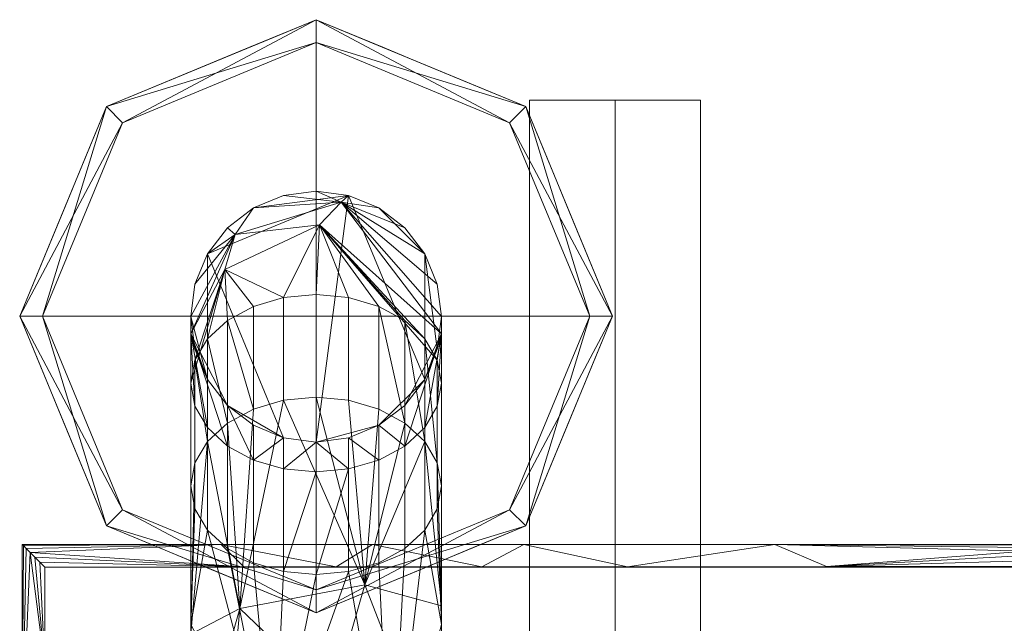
# Model space of a CAD drawing. Header units: millimetres. Extents: x -22 to 71, y -143 to 46.
# Tile 12 of 13: x -22 to 21, y 20 to 46. Entities that reach past the tile are written whole.
import ezdxf

# ---------------------------------------------------------------- set-up
doc = ezdxf.new("R2010")
doc.units = ezdxf.units.MM
doc.layers.add('M-520-M_DRAINAGE_FW', color=2, linetype='Continuous', lineweight=30)

# ---------------------------------------------------------------- blocks, each defined once
blk = doc.blocks.new('FFAS1305-101500BF0 - Acacia Evolution High Spout Basin Mixer with Pop-up Drain-3522-3D View 1')
at = {"layer": 'M-520-M_DRAINAGE_FW', "lineweight": 9}
mesh = blk.add_polyface(dxfattribs=at)
corners = [(-9.114, 20.023, -127.5), (-18.307, 23.831, -127.5), (-22.114, 33.023, -127.5), (-18.307, 42.216, -127.5), (-9.114, 46.023, -127.5), (-9.114, 45.023, -128.5), (-17.599, 41.509, -128.5), (-21.114, 33.023, -128.5), (-17.599, 24.538, -128.5), (-9.114, 21.023, -128.5)]
mesh.append_faces([[corners[k] for k in face] for face in [(5, 3, 4), (0, 8, 9)]], dxfattribs={"vtx0": -1})
mesh.append_faces([[corners[k] for k in face] for face in [(3, 6, 2)]], dxfattribs={"vtx0": -1, "vtx1": -1})
mesh.append_faces([[corners[k] for k in face] for face in [(8, 0, 1), (7, 1, 2)]], dxfattribs={"vtx0": -1, "vtx2": -1})
mesh.append_faces([[corners[k] for k in face] for face in [(5, 6, 3), (6, 7, 2), (7, 8, 1)]], dxfattribs={"vtx1": -1, "vtx2": -1})
mesh = blk.add_polyface(dxfattribs=at)
corners = [(-9.114, 20.023, -116.5), (-18.307, 23.831, -116.5), (-22.114, 33.023, -116.5), (-18.307, 42.216, -116.5), (-9.114, 46.023, -116.5), (-9.114, 46.023, -127.5), (-18.307, 42.216, -127.5), (-22.114, 33.023, -127.5), (-18.307, 23.831, -127.5), (-9.114, 20.023, -127.5), (-14.959, 43.602, -116.5), (-13.71, 44.119, -127.5), (-16.009, 43.168, -127.5), (-20.21, 37.619, -116.5), (-20.21, 37.619, -127.5), (-21.162, 35.321, -127.5), (-20.21, 28.427, -116.5), (-20.21, 28.427, -127.5), (-19.259, 26.129, -127.5), (-13.71, 21.927, -127.5), (-13.71, 21.927, -116.5), (-16.009, 22.879, -116.5), (-12.037, 44.813, -116.5), (-19.259, 39.918, -127.5), (-19.259, 39.918, -116.5), (-21.162, 35.321, -116.5), (-21.162, 30.725, -116.5), (-21.162, 30.725, -127.5), (-19.259, 26.129, -116.5), (-12.037, 21.234, -116.5), (-11.412, 20.975, -127.5), (-16.009, 22.879, -127.5), (-11.412, 45.071, -127.5)]
mesh.append_faces([[corners[k] for k in face] for face in [(32, 4, 5)]], dxfattribs={"vtx0": -1})
mesh.append_faces([[corners[k] for k in face] for face in [(20, 19, 29), (4, 32, 22)]], dxfattribs={"vtx0": -1, "vtx1": -1})
mesh.append_faces([[corners[k] for k in face] for face in [(3, 12, 6), (21, 31, 19, 20), (1, 8, 31, 21), (10, 11, 12), (29, 19, 30)]], dxfattribs={"vtx0": -1, "vtx2": -1})
mesh.append_faces([[corners[k] for k in face] for face in [(9, 0, 30)]], dxfattribs={"vtx1": -1})
mesh.append_faces([[corners[k] for k in face] for face in [(3, 10, 12), (10, 22, 11), (0, 29, 30), (32, 11, 22)]], dxfattribs={"vtx1": -1, "vtx2": -1})
mesh.append_faces([[corners[k] for k in face] for face in [(28, 16, 17, 18), (15, 7, 2, 25), (13, 24, 23, 14), (18, 8, 1, 28), (27, 17, 16, 26), (24, 3, 6, 23), (25, 13, 14, 15), (7, 27, 26, 2)]], dxfattribs={"vtx1": -1, "vtx3": -1})
mesh = blk.add_polyface(dxfattribs=at)
corners = [(-9.114, 21.023, -115.5), (-17.599, 24.538, -115.5), (-21.114, 33.023, -115.5), (-17.599, 41.509, -115.5), (-9.114, 45.023, -115.5), (-9.114, 46.023, -116.5), (-18.307, 42.216, -116.5), (-22.114, 33.023, -116.5), (-18.307, 23.831, -116.5), (-9.114, 20.023, -116.5)]
mesh.append_faces([[corners[k] for k in face] for face in [(5, 3, 4), (0, 8, 9)]], dxfattribs={"vtx0": -1})
mesh.append_faces([[corners[k] for k in face] for face in [(3, 6, 2)]], dxfattribs={"vtx0": -1, "vtx1": -1})
mesh.append_faces([[corners[k] for k in face] for face in [(8, 0, 1), (7, 1, 2)]], dxfattribs={"vtx0": -1, "vtx2": -1})
mesh.append_faces([[corners[k] for k in face] for face in [(5, 6, 3), (6, 7, 2), (7, 8, 1)]], dxfattribs={"vtx1": -1, "vtx2": -1})
mesh = blk.add_polyface(dxfattribs=at)
corners = [(-9.114, 46.023, -127.5), (0.078, 42.216, -127.5), (3.886, 33.023, -127.5), (0.078, 23.831, -127.5), (-9.114, 20.023, -127.5), (-9.114, 21.023, -128.5), (-0.629, 24.538, -128.5), (2.886, 33.023, -128.5), (-0.629, 41.509, -128.5), (-9.114, 45.023, -128.5)]
mesh.append_faces([[corners[k] for k in face] for face in [(5, 3, 4), (0, 8, 9)]], dxfattribs={"vtx0": -1})
mesh.append_faces([[corners[k] for k in face] for face in [(3, 6, 2)]], dxfattribs={"vtx0": -1, "vtx1": -1})
mesh.append_faces([[corners[k] for k in face] for face in [(8, 0, 1), (7, 1, 2)]], dxfattribs={"vtx0": -1, "vtx2": -1})
mesh.append_faces([[corners[k] for k in face] for face in [(5, 6, 3), (6, 7, 2), (7, 8, 1)]], dxfattribs={"vtx1": -1, "vtx2": -1})
mesh = blk.add_polyface(dxfattribs=at)
corners = [(-9.114, 46.023, -116.5), (0.078, 42.216, -116.5), (3.886, 33.023, -116.5), (0.078, 23.831, -116.5), (-9.114, 20.023, -116.5), (-9.114, 20.023, -127.5), (0.078, 23.831, -127.5), (3.886, 33.023, -127.5), (0.078, 42.216, -127.5), (-9.114, 46.023, -127.5), (-3.269, 22.444, -116.5), (-4.518, 21.927, -127.5), (-2.22, 22.879, -127.5), (1.982, 28.427, -116.5), (1.982, 28.427, -127.5), (2.934, 30.725, -127.5), (1.982, 37.619, -116.5), (1.982, 37.619, -127.5), (1.03, 39.918, -127.5), (-4.518, 44.119, -116.5), (-4.518, 44.119, -127.5), (-6.192, 44.813, -127.5), (-6.192, 21.234, -116.5), (1.03, 26.129, -127.5), (1.03, 26.129, -116.5), (2.934, 30.725, -116.5), (2.934, 35.321, -116.5), (2.934, 35.321, -127.5), (1.03, 39.918, -116.5), (-2.22, 43.168, -116.5), (-2.22, 43.168, -127.5), (-6.816, 45.071, -116.5), (-6.816, 20.975, -127.5)]
mesh.append_faces([[corners[k] for k in face] for face in [(32, 4, 5), (31, 9, 0)]], dxfattribs={"vtx0": -1})
mesh.append_faces([[corners[k] for k in face] for face in [(9, 31, 21), (21, 19, 20), (4, 32, 22)]], dxfattribs={"vtx0": -1, "vtx1": -1})
mesh.append_faces([[corners[k] for k in face] for face in [(3, 12, 6), (10, 11, 12)]], dxfattribs={"vtx0": -1, "vtx2": -1})
mesh.append_faces([[corners[k] for k in face] for face in [(3, 10, 12), (10, 22, 11), (31, 19, 21), (32, 11, 22)]], dxfattribs={"vtx1": -1, "vtx2": -1})
mesh.append_faces([[corners[k] for k in face] for face in [(28, 16, 17, 18), (15, 7, 2, 25), (13, 24, 23, 14), (18, 8, 1, 28), (27, 17, 16, 26), (8, 30, 29, 1), (24, 3, 6, 23), (25, 13, 14, 15), (7, 27, 26, 2), (30, 20, 19, 29)]], dxfattribs={"vtx1": -1, "vtx3": -1})
mesh = blk.add_polyface(dxfattribs=at)
corners = [(-9.114, 45.023, -115.5), (-0.629, 41.509, -115.5), (2.886, 33.023, -115.5), (-0.629, 24.538, -115.5), (-9.114, 21.023, -115.5), (-9.114, 20.023, -116.5), (0.078, 23.831, -116.5), (3.886, 33.023, -116.5), (0.078, 42.216, -116.5), (-9.114, 46.023, -116.5)]
mesh.append_faces([[corners[k] for k in face] for face in [(5, 3, 4), (0, 8, 9)]], dxfattribs={"vtx0": -1})
mesh.append_faces([[corners[k] for k in face] for face in [(3, 6, 2)]], dxfattribs={"vtx0": -1, "vtx1": -1})
mesh.append_faces([[corners[k] for k in face] for face in [(8, 0, 1), (7, 1, 2)]], dxfattribs={"vtx0": -1, "vtx2": -1})
mesh.append_faces([[corners[k] for k in face] for face in [(5, 6, 3), (6, 7, 2), (7, 8, 1)]], dxfattribs={"vtx1": -1, "vtx2": -1})
mesh = blk.add_polyface(dxfattribs=at)
corners = [(-9.114, 33.023, -115.5), (-9.114, 45.023, -115.5), (-17.599, 41.509, -115.5), (-21.114, 33.023, -115.5), (-17.599, 24.538, -115.5), (-9.114, 21.023, -115.5)]
mesh.append_faces([[corners[k] for k in face] for face in [(2, 3, 0, 1)]], dxfattribs={"vtx1": -1})
mesh.append_faces([[corners[k] for k in face] for face in [(4, 5, 0, 3)]], dxfattribs={"vtx2": -1})
mesh = blk.add_polyface(dxfattribs=at)
corners = [(-9.114, 21.023, -128.5), (-17.599, 24.538, -128.5), (-21.114, 33.023, -128.5), (-17.599, 41.509, -128.5), (-9.114, 45.023, -128.5), (-9.114, 33.023, -128.5)]
mesh.append_faces([[corners[k] for k in face] for face in [(5, 2, 3, 4)]], dxfattribs={"vtx0": -1})
mesh.append_faces([[corners[k] for k in face] for face in [(5, 0, 1, 2)]], dxfattribs={"vtx3": -1})
mesh = blk.add_polyface(dxfattribs=at)
corners = [(-9.114, 33.023, -115.5), (-9.114, 21.023, -115.5), (-0.629, 24.538, -115.5), (2.886, 33.023, -115.5), (-0.629, 41.509, -115.5), (-9.114, 45.023, -115.5)]
mesh.append_faces([[corners[k] for k in face] for face in [(4, 5, 0, 3)]], dxfattribs={"vtx2": -1})
mesh.append_faces([[corners[k] for k in face] for face in [(0, 1, 2, 3)]], dxfattribs={"vtx3": -1})
mesh = blk.add_polyface(dxfattribs=at)
corners = [(-9.114, 45.023, -128.5), (-0.629, 41.509, -128.5), (2.886, 33.023, -128.5), (-0.629, 24.538, -128.5), (-9.114, 21.023, -128.5), (-9.114, 33.023, -128.5)]
mesh.append_faces([[corners[k] for k in face] for face in [(3, 4, 5, 2)]], dxfattribs={"vtx2": -1})
mesh.append_faces([[corners[k] for k in face] for face in [(5, 0, 1, 2)]], dxfattribs={"vtx3": -1})
mesh = blk.add_polyface(dxfattribs=at)
corners = [(7.75, 42.496, 18.307), (7.75, 42.496, 11.693), (4, 42.496, 10), (0.25, 42.496, 11.693), (0.25, 42.496, 18.307), (4, 42.496, 20)]
mesh.append_faces([[corners[k] for k in face] for face in [(0, 1, 2, 5)]], dxfattribs={"vtx2": -1})
mesh.append_faces([[corners[k] for k in face] for face in [(2, 3, 4, 5)]], dxfattribs={"vtx3": -1})
mesh = blk.add_polyface(dxfattribs=at)
corners = [(0.25, 13.923, 18.307), (4, 13.923, 20), (4, 42.496, 20), (0.25, 42.496, 18.307)]
mesh.append_faces([[corners[k] for k in face] for face in [(3, 0, 1, 2)]])
mesh = blk.add_polyface(dxfattribs=at)
corners = [(0.25, 13.923, 11.693), (0.25, 13.923, 18.307), (0.25, 42.496, 18.307), (0.25, 42.496, 11.693)]
mesh.append_faces([[corners[k] for k in face] for face in [(0, 1, 2, 3)]])
mesh = blk.add_polyface(dxfattribs=at)
corners = [(4, 13.923, 10), (0.25, 13.923, 11.693), (0.25, 42.496, 11.693), (4, 42.496, 10)]
mesh.append_faces([[corners[k] for k in face] for face in [(3, 0, 1, 2)]])
mesh = blk.add_polyface(dxfattribs=at)
corners = [(4, 13.923, 20), (7.75, 13.923, 18.307), (7.75, 42.496, 18.307), (4, 42.496, 20)]
mesh.append_faces([[corners[k] for k in face] for face in [(3, 0, 1, 2)]])
mesh = blk.add_polyface(dxfattribs=at)
corners = [(7.75, 13.923, 11.693), (4, 13.923, 10), (4, 42.496, 10), (7.75, 42.496, 11.693)]
mesh.append_faces([[corners[k] for k in face] for face in [(3, 0, 1, 2)]])
mesh = blk.add_polyface(dxfattribs=at)
corners = [(7.75, 13.923, 18.307), (7.75, 13.923, 11.693), (7.75, 42.496, 11.693), (7.75, 42.496, 18.307)]
mesh.append_faces([[corners[k] for k in face] for face in [(3, 0, 1, 2)]])
mesh = blk.add_polyface(dxfattribs=at)
corners = [(-14.614, 33.005, -79.573), (-14.614, 32.246, -75.756), (-14.614, 30.084, -72.521), (-14.427, 31.091, -71.514), (-13.877, 32.029, -70.576), (-13.003, 32.834, -69.771), (-11.864, 33.452, -69.153), (-10.538, 33.841, -68.764), (-9.114, 33.973, -68.632), (-7.691, 33.841, -68.764), (-6.364, 33.452, -69.153), (-5.225, 32.834, -69.771), (-4.351, 32.029, -70.576), (-3.802, 31.091, -71.514), (-3.614, 30.084, -72.521), (-3.614, 32.246, -75.756), (-3.614, 33.005, -79.573), (-3.802, 34.429, -79.573), (-4.351, 35.755, -79.573), (-5.225, 36.895, -79.573), (-6.364, 37.769, -79.573), (-7.691, 38.318, -79.573), (-9.114, 38.505, -79.573), (-10.538, 38.318, -79.573), (-11.864, 37.769, -79.573), (-13.003, 36.895, -79.573), (-13.877, 35.755, -79.573), (-14.427, 34.429, -79.573), (-8.962, 37.034, -72.992), (-8.018, 38.018, -76.189), (-12.667, 36.605, -75.496), (-13.123, 35.07, -72.952)]
mesh.append_faces([[corners[k] for k in face] for face in [(10, 28, 9), (2, 31, 1), (4, 31, 3), (8, 28, 7), (0, 30, 27), (22, 29, 21), (18, 29, 17), (23, 29, 22), (1, 30, 0), (26, 30, 25), (25, 30, 24)]], dxfattribs={"vtx0": -1, "vtx1": -1})
mesh.append_faces([[corners[k] for k in face] for face in [(15, 28, 13), (7, 28, 31), (29, 24, 30), (15, 29, 28), (30, 31, 28), (28, 29, 30), (31, 30, 1)]], dxfattribs={"vtx0": -1, "vtx1": -1, "vtx2": -1})
mesh.append_faces([[corners[k] for k in face] for face in [(28, 8, 9), (28, 11, 12), (28, 10, 11), (31, 4, 5), (29, 15, 16), (31, 5, 6), (29, 20, 21), (30, 26, 27), (29, 23, 24)]], dxfattribs={"vtx0": -1, "vtx2": -1})
mesh.append_faces([[corners[k] for k in face] for face in [(12, 13, 28), (6, 7, 31), (2, 3, 31), (16, 17, 29), (19, 20, 29), (18, 19, 29)]], dxfattribs={"vtx1": -1, "vtx2": -1})
mesh.append_faces([[corners[k] for k in face] for face in [(13, 14, 15)]], dxfattribs={"vtx2": -1})
mesh = blk.add_polyface(dxfattribs=at)
corners = [(-14.614, 33.005, -115.5), (-14.427, 34.429, -115.5), (-13.877, 35.755, -115.5), (-13.003, 36.895, -115.5), (-11.864, 37.769, -115.5), (-10.538, 38.318, -115.5), (-9.114, 38.505, -115.5), (-7.691, 38.318, -115.5), (-6.364, 37.769, -115.5), (-5.225, 36.895, -115.5), (-4.351, 35.755, -115.5), (-3.802, 34.429, -115.5), (-3.614, 33.005, -115.5), (-3.802, 31.582, -115.5), (-4.351, 30.255, -115.5), (-5.225, 29.116, -115.5), (-6.364, 28.242, -115.5), (-7.691, 27.693, -115.5), (-9.114, 27.505, -115.5), (-10.538, 27.693, -115.5), (-11.864, 28.242, -115.5), (-13.003, 29.116, -115.5), (-13.877, 30.255, -115.5), (-14.427, 31.582, -115.5)]
mesh.append_faces([[corners[k] for k in face] for face in [(21, 19, 20), (10, 8, 9), (16, 14, 15)]], dxfattribs={"vtx0": -1})
mesh.append_faces([[corners[k] for k in face] for face in [(18, 7, 14, 16)]], dxfattribs={"vtx0": -1, "vtx1": -1, "vtx2": -1, "vtx3": -1})
mesh.append_faces([[corners[k] for k in face] for face in [(2, 7, 18, 19)]], dxfattribs={"vtx0": -1, "vtx1": -1, "vtx3": -1})
mesh.append_faces([[corners[k] for k in face] for face in [(10, 13, 14)]], dxfattribs={"vtx0": -1, "vtx2": -1})
mesh.append_faces([[corners[k] for k in face] for face in [(17, 18, 16)]], dxfattribs={"vtx1": -1})
mesh.append_faces([[corners[k] for k in face] for face in [(21, 22, 2, 19), (7, 8, 10, 14)]], dxfattribs={"vtx1": -1, "vtx2": -1, "vtx3": -1})
mesh.append_faces([[corners[k] for k in face] for face in [(22, 23, 0)]], dxfattribs={"vtx2": -1})
mesh.append_faces([[corners[k] for k in face] for face in [(0, 1, 2, 22), (2, 3, 4, 7)]], dxfattribs={"vtx2": -1, "vtx3": -1})
mesh.append_faces([[corners[k] for k in face] for face in [(4, 5, 6, 7), (10, 11, 12, 13)]], dxfattribs={"vtx3": -1})
mesh = blk.add_polyface(dxfattribs=at)
corners = [(-14.614, 33.005, -79.573), (-14.427, 34.429, -79.573), (-13.877, 35.755, -79.573), (-13.003, 36.895, -79.573), (-11.864, 37.769, -79.573), (-10.538, 38.318, -79.573), (-9.114, 38.505, -79.573), (-7.691, 38.318, -79.573), (-6.364, 37.769, -79.573), (-5.225, 36.895, -79.573), (-4.351, 35.755, -79.573), (-3.802, 34.429, -79.573), (-3.614, 33.005, -79.573), (-3.614, 33.005, -115.5), (-3.802, 34.429, -115.5), (-4.351, 35.755, -115.5), (-5.225, 36.895, -115.5), (-6.364, 37.769, -115.5), (-7.691, 38.318, -115.5), (-9.114, 38.505, -115.5), (-10.538, 38.318, -115.5), (-11.864, 37.769, -115.5), (-13.003, 36.895, -115.5), (-13.877, 35.755, -115.5), (-14.427, 34.429, -115.5), (-14.614, 33.005, -115.5)]
mesh.append_faces([[corners[k] for k in face] for face in [(1, 24, 25, 0)]], dxfattribs={"vtx0": -1})
mesh.append_faces([[corners[k] for k in face] for face in [(11, 14, 15, 10), (9, 16, 17, 8), (10, 15, 16, 9), (8, 17, 18, 7), (19, 6, 7, 18), (5, 20, 21, 4), (4, 21, 22, 3), (2, 23, 24, 1), (3, 22, 23, 2), (20, 5, 6, 19)]], dxfattribs={"vtx0": -1, "vtx2": -1})
mesh.append_faces([[corners[k] for k in face] for face in [(12, 13, 14, 11)]], dxfattribs={"vtx2": -1})
mesh = blk.add_polyface(dxfattribs=at)
corners = [(-14.614, 25.587, -68.024), (-14.427, 26.594, -67.017), (-13.877, 27.531, -66.079), (-13.003, 28.337, -65.274), (-11.864, 28.955, -64.655), (-10.538, 29.344, -64.267), (-9.114, 29.476, -64.134), (-7.691, 29.344, -64.267), (-6.364, 28.955, -64.655), (-5.225, 28.337, -65.274), (-4.351, 27.531, -66.079), (-3.802, 26.594, -67.017), (-3.614, 25.587, -68.024), (-3.614, 30.084, -72.521), (-3.802, 31.091, -71.514), (-4.351, 32.029, -70.576), (-5.225, 32.834, -69.771), (-6.364, 33.452, -69.153), (-7.691, 33.841, -68.764), (-9.114, 33.973, -68.632), (-10.538, 33.841, -68.764), (-11.864, 33.452, -69.153), (-13.003, 32.834, -69.771), (-13.877, 32.029, -70.576), (-14.427, 31.091, -71.514), (-14.614, 30.084, -72.521)]
mesh.append_faces([[corners[k] for k in face] for face in [(1, 24, 25, 0)]], dxfattribs={"vtx0": -1})
mesh.append_faces([[corners[k] for k in face] for face in [(15, 11, 14), (9, 17, 8), (22, 4, 21), (3, 23, 2)]], dxfattribs={"vtx0": -1, "vtx1": -1})
mesh.append_faces([[corners[k] for k in face] for face in [(9, 16, 17), (8, 17, 18, 7), (15, 10, 11), (19, 6, 7, 18), (5, 20, 21, 4), (2, 23, 24), (20, 5, 6, 19)]], dxfattribs={"vtx0": -1, "vtx2": -1})
mesh.append_faces([[corners[k] for k in face] for face in [(15, 16, 10), (9, 10, 16), (22, 23, 3), (1, 2, 24), (3, 4, 22)]], dxfattribs={"vtx1": -1, "vtx2": -1})
mesh.append_faces([[corners[k] for k in face] for face in [(12, 13, 14, 11)]], dxfattribs={"vtx2": -1})
mesh = blk.add_polyface(dxfattribs=at)
corners = [(-3.614, 33.005, -79.573), (-3.614, 32.246, -75.756), (-3.614, 30.084, -72.521), (-3.802, 29.078, -73.528), (-4.351, 28.14, -74.466), (-5.225, 27.334, -75.271), (-6.364, 26.716, -75.889), (-7.691, 26.328, -76.278), (-9.114, 26.195, -76.41), (-10.538, 26.328, -76.278), (-11.864, 26.716, -75.889), (-13.003, 27.334, -75.271), (-13.877, 28.14, -74.466), (-14.427, 29.078, -73.528), (-14.614, 30.084, -72.521), (-14.614, 32.246, -75.756), (-14.614, 33.005, -79.573), (-14.427, 31.582, -79.573), (-13.877, 30.255, -79.573), (-13.003, 29.116, -79.573), (-11.864, 28.242, -79.573), (-10.538, 27.693, -79.573), (-9.114, 27.505, -79.573), (-7.691, 27.693, -79.573), (-6.364, 28.242, -79.573), (-5.225, 29.116, -79.573), (-4.351, 30.255, -79.573), (-3.802, 31.582, -79.573)]
mesh.append_faces([[corners[k] for k in face] for face in [(15, 13, 14), (17, 15, 16)]], dxfattribs={"vtx0": -1})
mesh.append_faces([[corners[k] for k in face] for face in [(13, 15, 12), (9, 22, 8), (21, 10, 20), (22, 9, 21), (18, 15, 17), (19, 15, 18), (23, 7, 22)]], dxfattribs={"vtx0": -1, "vtx1": -1})
mesh.append_faces([[corners[k] for k in face] for face in [(15, 19, 11), (5, 25, 1)]], dxfattribs={"vtx0": -1, "vtx1": -1, "vtx2": -1})
mesh.append_faces([[corners[k] for k in face] for face in [(15, 11, 12), (21, 9, 10), (1, 3, 4), (1, 4, 5), (24, 5, 6), (10, 19, 20), (6, 23, 24), (1, 25, 26)]], dxfattribs={"vtx0": -1, "vtx2": -1})
mesh.append_faces([[corners[k] for k in face] for face in [(2, 3, 1), (0, 1, 27)]], dxfattribs={"vtx1": -1})
mesh.append_faces([[corners[k] for k in face] for face in [(10, 11, 19), (7, 8, 22), (6, 7, 23), (24, 25, 5), (26, 27, 1)]], dxfattribs={"vtx1": -1, "vtx2": -1})
mesh = blk.add_polyface(dxfattribs=at)
corners = [(-3.614, 33.005, -79.573), (-3.802, 31.582, -79.573), (-4.351, 30.255, -79.573), (-5.225, 29.116, -79.573), (-6.364, 28.242, -79.573), (-7.691, 27.693, -79.573), (-9.114, 27.505, -79.573), (-10.538, 27.693, -79.573), (-11.864, 28.242, -79.573), (-13.003, 29.116, -79.573), (-13.877, 30.255, -79.573), (-14.427, 31.582, -79.573), (-14.614, 33.005, -79.573), (-14.614, 33.005, -115.5), (-14.427, 31.582, -115.5), (-13.877, 30.255, -115.5), (-13.003, 29.116, -115.5), (-11.864, 28.242, -115.5), (-10.538, 27.693, -115.5), (-9.114, 27.505, -115.5), (-7.691, 27.693, -115.5), (-6.364, 28.242, -115.5), (-5.225, 29.116, -115.5), (-4.351, 30.255, -115.5), (-3.802, 31.582, -115.5), (-3.614, 33.005, -115.5)]
mesh.append_faces([[corners[k] for k in face] for face in [(1, 24, 25, 0)]], dxfattribs={"vtx0": -1})
mesh.append_faces([[corners[k] for k in face] for face in [(11, 14, 15, 10), (9, 16, 17, 8), (10, 15, 16, 9), (8, 17, 18, 7), (19, 6, 7, 18), (5, 20, 21, 4), (4, 21, 22, 3), (2, 23, 24, 1), (3, 22, 23, 2), (20, 5, 6, 19)]], dxfattribs={"vtx0": -1, "vtx2": -1})
mesh.append_faces([[corners[k] for k in face] for face in [(12, 13, 14, 11)]], dxfattribs={"vtx2": -1})
mesh = blk.add_polyface(dxfattribs=at)
corners = [(-3.614, 25.587, -68.024), (-3.802, 24.58, -69.03), (-4.351, 23.642, -69.968), (-5.225, 22.837, -70.774), (-6.364, 22.219, -71.392), (-7.691, 21.83, -71.78), (-9.114, 21.698, -71.913), (-10.538, 21.83, -71.78), (-11.864, 22.219, -71.392), (-13.003, 22.837, -70.774), (-13.877, 23.642, -69.968), (-14.427, 24.58, -69.03), (-14.614, 25.587, -68.024), (-14.614, 30.084, -72.521), (-14.427, 29.078, -73.528), (-13.877, 28.14, -74.466), (-13.003, 27.334, -75.271), (-11.864, 26.716, -75.889), (-10.538, 26.328, -76.278), (-9.114, 26.195, -76.41), (-7.691, 26.328, -76.278), (-6.364, 26.716, -75.889), (-5.225, 27.334, -75.271), (-4.351, 28.14, -74.466), (-3.802, 29.078, -73.528), (-3.614, 30.084, -72.521)]
mesh.append_faces([[corners[k] for k in face] for face in [(1, 24, 25, 0)]], dxfattribs={"vtx0": -1})
mesh.append_faces([[corners[k] for k in face] for face in [(7, 19, 6), (19, 7, 18), (20, 6, 19)]], dxfattribs={"vtx0": -1, "vtx1": -1})
mesh.append_faces([[corners[k] for k in face] for face in [(11, 14, 15, 10), (9, 16, 17, 8), (10, 15, 16, 9), (8, 17, 18, 7), (5, 20, 21, 4), (4, 21, 22, 3), (2, 23, 24, 1), (3, 22, 23, 2)]], dxfattribs={"vtx0": -1, "vtx2": -1})
mesh.append_faces([[corners[k] for k in face] for face in [(5, 6, 20)]], dxfattribs={"vtx1": -1, "vtx2": -1})
mesh.append_faces([[corners[k] for k in face] for face in [(12, 13, 14, 11)]], dxfattribs={"vtx2": -1})
mesh = blk.add_polyface(dxfattribs=at)
corners = [(-14.614, 25.587, -68.024), (-14.614, 12.575, -48.549), (-14.614, 8.005, -25.578), (-14.427, 9.429, -25.578), (-13.877, 10.755, -25.578), (-13.003, 11.895, -25.578), (-11.864, 12.769, -25.578), (-10.538, 13.318, -25.578), (-9.114, 13.505, -25.578), (-7.691, 13.318, -25.578), (-6.364, 12.769, -25.578), (-5.225, 11.895, -25.578), (-4.351, 10.755, -25.578), (-3.802, 9.429, -25.578), (-3.614, 8.005, -25.578), (-3.614, 12.575, -48.549), (-3.614, 25.587, -68.024), (-3.802, 26.594, -67.017), (-4.351, 27.531, -66.079), (-5.225, 28.337, -65.274), (-6.364, 28.955, -64.655), (-7.691, 29.344, -64.267), (-9.114, 29.476, -64.134), (-10.538, 29.344, -64.267), (-11.864, 28.955, -64.655), (-13.003, 28.337, -65.274), (-13.877, 27.531, -66.079), (-14.427, 26.594, -67.017), (-8.396, 16.326, -43.037), (-14.614, 9.853, -34.867), (-3.614, 20.325, -60.149), (-12.462, 20.213, -54.069), (-3.614, 9.853, -34.867), (-13.008, 14.011, -40.864), (-6.979, 21.251, -54.421), (-14.614, 19.081, -58.286)]
mesh.append_faces([[corners[k] for k in face] for face in [(17, 30, 16), (35, 27, 0)]], dxfattribs={"vtx0": -1})
mesh.append_faces([[corners[k] for k in face] for face in [(30, 34, 15), (5, 33, 4), (4, 29, 3), (21, 34, 20), (7, 33, 6), (8, 28, 7), (23, 34, 22), (19, 34, 18), (18, 30, 17)]], dxfattribs={"vtx0": -1, "vtx1": -1})
mesh.append_faces([[corners[k] for k in face] for face in [(34, 30, 18), (29, 4, 33), (31, 33, 28), (7, 28, 33), (28, 11, 32), (23, 31, 34), (35, 31, 26), (15, 34, 28), (31, 28, 34), (33, 31, 1)]], dxfattribs={"vtx0": -1, "vtx1": -1, "vtx2": -1})
mesh.append_faces([[corners[k] for k in face] for face in [(32, 11, 12), (28, 9, 10), (28, 8, 9), (28, 32, 15), (34, 19, 20), (31, 25, 26), (28, 10, 11)]], dxfattribs={"vtx0": -1, "vtx2": -1})
mesh.append_faces([[corners[k] for k in face] for face in [(2, 3, 29)]], dxfattribs={"vtx1": -1})
mesh.append_faces([[corners[k] for k in face] for face in [(12, 13, 32), (35, 1, 31), (5, 6, 33), (21, 22, 34), (1, 29, 33), (23, 24, 31), (26, 27, 35), (24, 25, 31)]], dxfattribs={"vtx1": -1, "vtx2": -1})
mesh.append_faces([[corners[k] for k in face] for face in [(13, 14, 32)]], dxfattribs={"vtx2": -1})
mesh = blk.add_polyface(dxfattribs=at)
corners = [(-3.614, 25.587, -68.024), (-3.614, 12.575, -48.549), (-3.614, 8.005, -25.578), (-3.802, 6.582, -25.578), (-4.351, 5.255, -25.578), (-5.225, 4.116, -25.578), (-6.364, 3.242, -25.578), (-7.691, 2.693, -25.578), (-9.114, 2.505, -25.578), (-10.538, 2.693, -25.578), (-11.864, 3.242, -25.578), (-13.003, 4.116, -25.578), (-13.877, 5.255, -25.578), (-14.427, 6.582, -25.578), (-14.614, 8.005, -25.578), (-14.614, 12.575, -48.549), (-14.614, 25.587, -68.024), (-14.427, 24.58, -69.03), (-13.877, 23.642, -69.968), (-13.003, 22.837, -70.774), (-11.864, 22.219, -71.392), (-10.538, 21.83, -71.78), (-9.114, 21.698, -71.913), (-7.691, 21.83, -71.78), (-6.364, 22.219, -71.392), (-5.225, 22.837, -70.774), (-4.351, 23.642, -69.968), (-3.802, 24.58, -69.03), (-9.705, 6.076, -46.815), (-14.614, 19.515, -58.936), (-3.614, 19.515, -58.936), (-10.97, 12.627, -59.956), (-14.614, 10.138, -36.298), (-3.614, 10.138, -36.298), (-5.834, 11.173, -55.905), (-5.277, 6.727, -43.836)]
mesh.append_faces([[corners[k] for k in face] for face in [(17, 29, 16)]], dxfattribs={"vtx0": -1})
mesh.append_faces([[corners[k] for k in face] for face in [(12, 32, 11), (6, 35, 5), (15, 28, 32), (29, 31, 15), (4, 33, 3), (5, 35, 4), (7, 35, 6), (8, 28, 7), (20, 31, 19), (18, 29, 17), (25, 34, 24), (27, 30, 26)]], dxfattribs={"vtx0": -1, "vtx1": -1})
mesh.append_faces([[corners[k] for k in face] for face in [(28, 35, 7), (31, 29, 18), (28, 11, 32), (31, 34, 28), (31, 23, 34), (35, 28, 34), (35, 33, 4), (34, 26, 30), (15, 31, 28), (1, 35, 34)]], dxfattribs={"vtx0": -1, "vtx1": -1, "vtx2": -1})
mesh.append_faces([[corners[k] for k in face] for face in [(28, 8, 9), (32, 12, 13), (31, 22, 23), (31, 21, 22), (34, 23, 24), (34, 30, 1)]], dxfattribs={"vtx0": -1, "vtx2": -1})
mesh.append_faces([[corners[k] for k in face] for face in [(2, 3, 33)]], dxfattribs={"vtx1": -1})
mesh.append_faces([[corners[k] for k in face] for face in [(10, 11, 28), (1, 33, 35), (20, 21, 31), (18, 19, 31), (25, 26, 34), (9, 10, 28)]], dxfattribs={"vtx1": -1, "vtx2": -1})
mesh.append_faces([[corners[k] for k in face] for face in [(13, 14, 32), (27, 0, 30)]], dxfattribs={"vtx2": -1})
mesh = blk.add_polyface(dxfattribs=at)
corners = [(70.8, 23.023, 101.033), (70.8, 23.023, 66), (47.328, 23.023, 66), (42.767, 23.023, 75.781), (41.298, 23.023, 80.11), (40.8, 23.023, 84.655), (40.8, 23.023, 101.033), (38.061, 23.023, 66), (22, 23.023, 66), (22, 23.023), (-22, 23.023), (-22, 23.023, 101), (22, 23.023, 101.033), (38.061, 23.023, 101.033)]
mesh.append_faces([[corners[k] for k in face] for face in [(3, 0, 1, 2), (0, 4, 5, 6)]], dxfattribs={"vtx0": -1})
mesh.append_faces([[corners[k] for k in face] for face in [(0, 3, 4)]], dxfattribs={"vtx0": -1, "vtx2": -1})
mesh.append_faces([[corners[k] for k in face] for face in [(8, 10, 11, 12)]], dxfattribs={"vtx0": -1, "vtx3": -1})
mesh.append_faces([[corners[k] for k in face] for face in [(8, 9, 10)]], dxfattribs={"vtx2": -1})
mesh.append_faces([[corners[k] for k in face] for face in [(12, 13, 7, 8)]], dxfattribs={"vtx3": -1})
mesh = blk.add_polyface(dxfattribs=at)
corners = [(-21.013, 22.023, 102), (-21.234, 22.245, 101.975), (-21.449, 22.462, 101.899), (-21.65, 22.664, 101.767), (-21.824, 22.841, 101.575), (-21.951, 22.971, 101.319), (-22, 23.023, 101.013), (-22, -6.977, 101.013), (-21.966, -6.977, 101.269), (-21.868, -6.977, 101.507), (-21.711, -6.977, 101.711), (-21.507, -6.977, 101.868), (-21.269, -6.977, 101.966), (-21.013, -6.977, 102), (-21.013, 10.365, 102), (-22, 8.023, 101.013), (-22, 1.694, 101.013), (-21.013, 1.694, 102), (-21.013, 17.688, 102), (-22, 14.352, 101.013)]
mesh.append_faces([[corners[k] for k in face] for face in [(1, 18, 0)]], dxfattribs={"vtx0": -1})
mesh.append_faces([[corners[k] for k in face] for face in [(2, 18, 1), (9, 16, 8)]], dxfattribs={"vtx0": -1, "vtx1": -1})
mesh.append_faces([[corners[k] for k in face] for face in [(16, 10, 17), (19, 18, 3)]], dxfattribs={"vtx0": -1, "vtx1": -1, "vtx2": -1})
mesh.append_faces([[corners[k] for k in face] for face in [(15, 17, 14, 19), (18, 2, 3), (19, 14, 18), (19, 4, 5)]], dxfattribs={"vtx0": -1, "vtx2": -1})
mesh.append_faces([[corners[k] for k in face] for face in [(10, 11, 17), (3, 4, 19), (9, 10, 16), (11, 12, 17), (15, 16, 17)]], dxfattribs={"vtx1": -1, "vtx2": -1})
mesh.append_faces([[corners[k] for k in face] for face in [(12, 13, 17), (16, 7, 8), (5, 6, 19)]], dxfattribs={"vtx2": -1})
mesh = blk.add_polyface(dxfattribs=at)
corners = [(-22, 23.023, 101.013), (-22, 23.023), (-22, -20.977), (-22, -20.977, 155.977), (-22, -21.346, 159.304), (-22, -22.436, 162.469), (-22, -24.193, 165.319), (-22, -26.531, 167.714), (-22, -29.339, 169.538), (-22, -32.477, 170.702), (-22, -134.475, 170.702), (-22, -134.475, 180), (-22, -32.477, 180), (-22, -25.978, 179.109), (-22, -19.915, 176.603), (-22, -14.683, 172.645), (-22, -10.622, 167.493), (-22, -7.996, 161.481), (-22, -6.977, 155), (-22, -6.977, 101.013)]
mesh.append_faces([[corners[k] for k in face] for face in [(9, 13, 8)]], dxfattribs={"vtx0": -1, "vtx1": -1})
mesh.append_faces([[corners[k] for k in face] for face in [(3, 18, 19, 2)]], dxfattribs={"vtx0": -1, "vtx2": -1})
mesh.append_faces([[corners[k] for k in face] for face in [(1, 2, 19, 0)]], dxfattribs={"vtx1": -1})
mesh.append_faces([[corners[k] for k in face] for face in [(12, 13, 9, 10), (7, 8, 13, 14), (5, 6, 15, 16), (4, 5, 16, 17), (6, 7, 14, 15), (3, 4, 17, 18)]], dxfattribs={"vtx1": -1, "vtx3": -1})
mesh.append_faces([[corners[k] for k in face] for face in [(10, 11, 12)]], dxfattribs={"vtx2": -1})
mesh = blk.add_polyface(dxfattribs=at)
corners = [(22, -20.977), (-22, -20.977), (-22, 23.023), (22, 23.023)]
mesh.append_faces([[corners[k] for k in face] for face in [(0, 1, 2, 3)]])
mesh = blk.add_polyface(dxfattribs=at)
corners = [(22, 23.023, 101), (-22, 23.023, 101.013), (-21.951, 22.971, 101.319), (-21.824, 22.841, 101.575), (-21.65, 22.664, 101.767), (-21.449, 22.462, 101.899), (-21.234, 22.245, 101.975), (-21.013, 22.023, 102), (22, 22.057, 101.999), (22, 22.305, 101.96), (22, 22.534, 101.86), (22, 22.73, 101.707), (22, 22.883, 101.51), (22, 22.983, 101.281), (4.542, 22.043, 102), (0, 23.023, 101.007), (-13.271, 23.023, 101.011), (-8.236, 22.033, 102), (13.271, 22.05, 102), (11, 23.023, 101.003), (-12.284, 22.03, 102), (-1.847, 22.038, 102), (-6.635, 23.023, 101.009)]
mesh.append_faces([[corners[k] for k in face] for face in [(19, 13, 0)]], dxfattribs={"vtx0": -1})
mesh.append_faces([[corners[k] for k in face] for face in [(21, 22, 17), (18, 19, 14), (6, 20, 5), (3, 16, 2), (22, 21, 15), (10, 18, 9), (11, 18, 10), (13, 19, 12)]], dxfattribs={"vtx0": -1, "vtx1": -1})
mesh.append_faces([[corners[k] for k in face] for face in [(18, 11, 19), (20, 16, 4)]], dxfattribs={"vtx0": -1, "vtx1": -1, "vtx2": -1})
mesh.append_faces([[corners[k] for k in face] for face in [(14, 19, 15), (20, 4, 5), (16, 20, 17), (16, 3, 4)]], dxfattribs={"vtx0": -1, "vtx2": -1})
mesh.append_faces([[corners[k] for k in face] for face in [(8, 9, 18)]], dxfattribs={"vtx1": -1})
mesh.append_faces([[corners[k] for k in face] for face in [(11, 12, 19), (22, 16, 17), (21, 14, 15)]], dxfattribs={"vtx1": -1, "vtx2": -1})
mesh.append_faces([[corners[k] for k in face] for face in [(16, 1, 2), (6, 7, 20)]], dxfattribs={"vtx2": -1})
mesh = blk.add_polyface(dxfattribs=at)
corners = [(70.8, -19.99, 102), (70.8, 22.057, 102), (40.8, 22.057, 102), (40.8, -19.99, 102), (38.061, 22.057, 102), (22, 22.023, 102), (-21.013, 22.023, 102), (-21.013, -6.977, 102), (22, -6.977, 102), (22, -19.99, 102), (38.061, -19.99, 102)]
mesh.append_faces([[corners[k] for k in face] for face in [(3, 0, 1, 2)]])
mesh.append_faces([[corners[k] for k in face] for face in [(10, 8, 9)]], dxfattribs={"vtx0": -1})
mesh.append_faces([[corners[k] for k in face] for face in [(8, 10, 4, 5)]], dxfattribs={"vtx0": -1, "vtx3": -1})
mesh.append_faces([[corners[k] for k in face] for face in [(5, 6, 7, 8)]], dxfattribs={"vtx3": -1})

msp = doc.modelspace()

# ---------------------------------------------------------------- block references
at = {"layer": 'M-520-M_DRAINAGE_FW', "lineweight": 9}
msp.add_blockref('FFAS1305-101500BF0 - Acacia Evolution High Spout Basin Mixer with Pop-up Drain-3522-3D View 1', (0, 0), dxfattribs=at)

doc.saveas('drawing.dxf')
